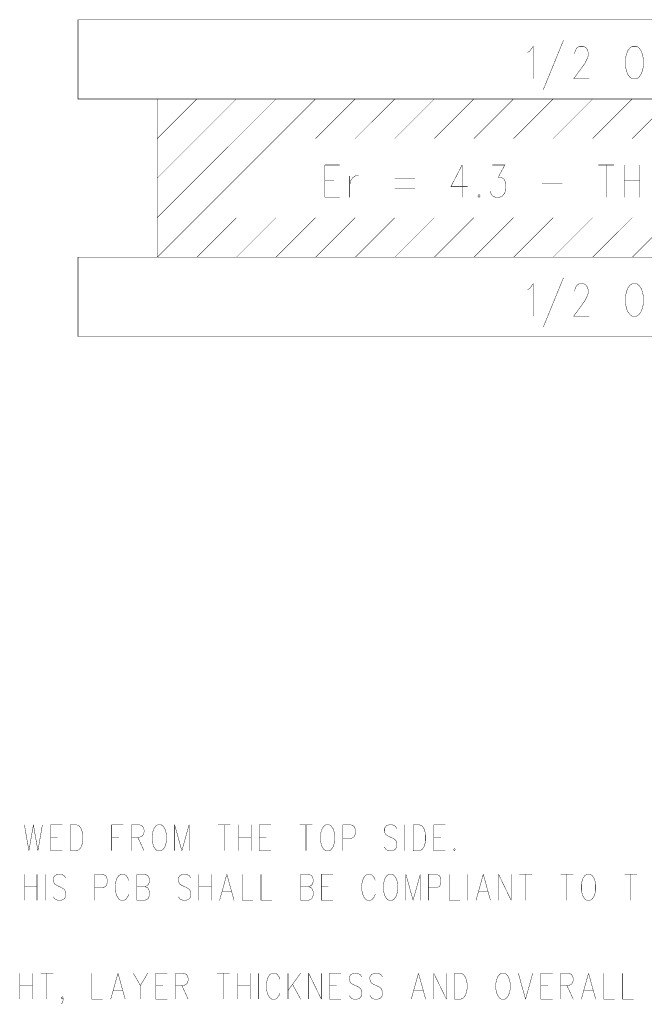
# Model space of a CAD drawing. Extents: x 0 to 34, y 0 to 22.
# Tile 27 of 30: x 20.4 to 22, y 11.3 to 13.7. Entities that reach past the tile are written whole.
import ezdxf

# ---------------------------------------------------------------- set-up
doc = ezdxf.new("R2010")
doc.units = 0
doc.header["$MEASUREMENT"] = 0
doc.layers.add('DD_PHO', color=7, linetype='CONTINUOUS')

msp = doc.modelspace()

# ---------------------------------------------------------------- linework, layer by layer
at = {"layer": 'DD_PHO', "const_width": 0.001}
for points in [[(20.5684, 13.745), (24.7684, 13.745), (24.7684, 13.545), (20.5684, 13.545), (20.5684, 13.745)], [(21.7949, 13.6938), (21.7438, 13.5688)], [(21.704, 13.6626), (21.7097, 13.6665), (21.7182, 13.6782), (21.7182, 13.5962)], [(21.846, 13.6782), (21.8517, 13.6743), (21.8546, 13.6704), (21.8574, 13.6626), (21.8574, 13.6548), (21.8546, 13.6469), (21.8489, 13.6352), (21.8205, 13.5962), (21.8602, 13.5962)], [(21.8233, 13.6587), (21.8233, 13.6626), (21.8262, 13.6704), (21.829, 13.6743), (21.8347, 13.6782), (21.846, 13.6782)], [(21.9682, 13.6782), (21.9625, 13.6743), (21.9568, 13.6665), (21.954, 13.6587), (21.9512, 13.6469), (21.9512, 13.6274), (21.954, 13.6157), (21.9568, 13.6079), (21.9625, 13.6001), (21.9682, 13.5962), (21.9796, 13.5962), (21.9852, 13.6001), (21.9909, 13.6079), (21.9938, 13.6157), (21.9966, 13.6274), (21.9966, 13.6469), (21.9938, 13.6587), (21.9909, 13.6665), (21.9852, 13.6743), (21.9796, 13.6782), (21.9682, 13.6782)], [(20.7684, 13.545), (24.5684, 13.545), (24.5684, 13.145), (20.7684, 13.145), (20.7684, 13.545)], [(20.8684, 13.545), (20.7684, 13.445)], [(20.9684, 13.545), (20.7684, 13.345)], [(21.0684, 13.545), (20.7684, 13.245)], [(21.1684, 13.545), (20.7684, 13.145)], [(21.2684, 13.545), (21.1684, 13.445)], [(21.2684, 13.445), (21.3684, 13.545)], [(21.3684, 13.445), (21.4684, 13.545)], [(21.4684, 13.445), (21.5684, 13.545)], [(21.5684, 13.445), (21.6684, 13.545)], [(21.6684, 13.445), (21.7684, 13.545)], [(21.7684, 13.445), (21.8684, 13.545)], [(21.8684, 13.445), (21.9684, 13.545)], [(21.9684, 13.445), (22.0684, 13.545)], [(21.1921, 13.3782), (21.1921, 13.2962)], [(21.1921, 13.3782), (21.229, 13.3782)], [(21.5387, 13.3782), (21.5102, 13.3235), (21.5529, 13.3235)], [(21.5387, 13.3782), (21.5387, 13.2962)], [(21.6154, 13.3782), (21.6466, 13.3782), (21.6296, 13.3469), (21.6381, 13.3469), (21.6438, 13.343), (21.6466, 13.3391), (21.6494, 13.3274), (21.6494, 13.3196), (21.6466, 13.3079), (21.6409, 13.3001), (21.6324, 13.2962), (21.6239, 13.2962), (21.6154, 13.3001), (21.6125, 13.304), (21.6097, 13.3118)], [(21.8824, 13.3782), (21.9222, 13.3782)], [(21.9023, 13.3782), (21.9023, 13.2962)], [(21.9477, 13.3782), (21.9477, 13.2962)], [(21.9875, 13.3782), (21.9875, 13.2962)], [(21.1921, 13.3391), (21.2148, 13.3391)], [(21.2546, 13.3508), (21.2546, 13.2962)], [(21.2546, 13.3274), (21.2574, 13.3391), (21.2631, 13.3469), (21.2688, 13.3508), (21.2773, 13.3508)], [(21.3682, 13.343), (21.4193, 13.343)], [(21.9477, 13.3391), (21.9875, 13.3391)], [(21.3682, 13.3196), (21.4193, 13.3196)], [(21.7404, 13.3313), (21.7915, 13.3313)], [(21.1921, 13.2962), (21.229, 13.2962)], [(21.5813, 13.304), (21.5784, 13.3001), (21.5813, 13.2962), (21.5841, 13.3001), (21.5813, 13.304)], [(20.9684, 13.245), (20.8684, 13.145)], [(20.9684, 13.145), (21.0684, 13.245)], [(21.0684, 13.145), (21.1684, 13.245)], [(21.1684, 13.145), (21.2684, 13.245)], [(21.2684, 13.145), (21.3684, 13.245)], [(21.3684, 13.145), (21.4684, 13.245)], [(21.4684, 13.145), (21.5684, 13.245)], [(21.5684, 13.145), (21.6684, 13.245)], [(21.6684, 13.145), (21.7684, 13.245)], [(21.7684, 13.145), (21.8684, 13.245)], [(21.8684, 13.145), (21.9684, 13.245)], [(21.9684, 13.145), (22.0684, 13.245)], [(20.5684, 13.145), (24.7684, 13.145), (24.7684, 12.945), (20.5684, 12.945), (20.5684, 13.145)], [(21.7949, 13.0938), (21.7438, 12.9688)], [(21.704, 13.0626), (21.7097, 13.0665), (21.7182, 13.0782), (21.7182, 12.9962)], [(21.846, 13.0782), (21.8517, 13.0743), (21.8546, 13.0704), (21.8574, 13.0626), (21.8574, 13.0548), (21.8546, 13.0469), (21.8489, 13.0352), (21.8205, 12.9962), (21.8602, 12.9962)], [(21.8233, 13.0587), (21.8233, 13.0626), (21.8262, 13.0704), (21.829, 13.0743), (21.8347, 13.0782), (21.846, 13.0782)], [(21.9682, 13.0782), (21.9625, 13.0743), (21.9568, 13.0665), (21.954, 13.0587), (21.9512, 13.0469), (21.9512, 13.0274), (21.954, 13.0157), (21.9568, 13.0079), (21.9625, 13.0001), (21.9682, 12.9962), (21.9796, 12.9962), (21.9852, 13.0001), (21.9909, 13.0079), (21.9938, 13.0157), (21.9966, 13.0274), (21.9966, 13.0469), (21.9938, 13.0587), (21.9909, 13.0665), (21.9852, 13.0743), (21.9796, 13.0782), (21.9682, 13.0782)], [(20.433, 11.7106), (20.4443, 11.645)], [(20.4557, 11.7106), (20.4443, 11.645)], [(20.4557, 11.7106), (20.4671, 11.645)], [(20.4784, 11.7106), (20.4671, 11.645)], [(20.4989, 11.7106), (20.4989, 11.645)], [(20.4989, 11.7106), (20.5284, 11.7106)], [(20.5489, 11.7106), (20.5489, 11.645)], [(20.5489, 11.7106), (20.5648, 11.7106)], [(20.5648, 11.7106), (20.5716, 11.7075), (20.5761, 11.7012), (20.5784, 11.695), (20.5807, 11.6856)], [(20.6534, 11.7106), (20.6534, 11.645)], [(20.6534, 11.7106), (20.683, 11.7106)], [(20.7034, 11.7106), (20.7034, 11.645)], [(20.7034, 11.7106), (20.7239, 11.7106)], [(20.7239, 11.7106), (20.7307, 11.7075), (20.733, 11.7044)], [(20.733, 11.7044), (20.7352, 11.6981)], [(20.7352, 11.6981), (20.7352, 11.6919)], [(20.7693, 11.7106), (20.7648, 11.7075), (20.7602, 11.7012), (20.758, 11.695), (20.7557, 11.6856)], [(20.7784, 11.7106), (20.7693, 11.7106)], [(20.7921, 11.6856), (20.7898, 11.695), (20.7875, 11.7012), (20.783, 11.7075), (20.7784, 11.7106)], [(20.8125, 11.7106), (20.8125, 11.645)], [(20.8125, 11.7106), (20.8307, 11.645)], [(20.8489, 11.7106), (20.8307, 11.645)], [(20.8489, 11.7106), (20.8489, 11.645)], [(20.9216, 11.7106), (20.9534, 11.7106)], [(20.9375, 11.7106), (20.9375, 11.645)], [(20.9739, 11.7106), (20.9739, 11.645)], [(21.0057, 11.7106), (21.0057, 11.645)], [(21.0261, 11.7106), (21.0261, 11.645)], [(21.0261, 11.7106), (21.0557, 11.7106)], [(21.1284, 11.7106), (21.1602, 11.7106)], [(21.1443, 11.7106), (21.1443, 11.645)], [(21.1943, 11.7106), (21.1898, 11.7075), (21.1852, 11.7012), (21.183, 11.695), (21.1807, 11.6856)], [(21.2034, 11.7106), (21.1943, 11.7106)], [(21.2171, 11.6856), (21.2148, 11.695), (21.2125, 11.7012), (21.208, 11.7075), (21.2034, 11.7106)], [(21.2375, 11.7106), (21.2375, 11.645)], [(21.2375, 11.7106), (21.258, 11.7106)], [(21.258, 11.7106), (21.2648, 11.7075), (21.2671, 11.7044)], [(21.2693, 11.6981), (21.2693, 11.6887), (21.2671, 11.6825), (21.2648, 11.6794)], [(21.2671, 11.7044), (21.2693, 11.6981)], [(21.3534, 11.7106), (21.3466, 11.7075), (21.3421, 11.7012), (21.3421, 11.695), (21.3443, 11.6887), (21.3466, 11.6856)], [(21.3625, 11.7106), (21.3534, 11.7106)], [(21.3739, 11.7012), (21.3693, 11.7075), (21.3625, 11.7106)], [(21.3943, 11.7106), (21.3943, 11.645)], [(21.4148, 11.7106), (21.4148, 11.645)], [(21.4148, 11.7106), (21.4307, 11.7106)], [(21.4307, 11.7106), (21.4375, 11.7075), (21.4421, 11.7012), (21.4443, 11.695), (21.4466, 11.6856)], [(21.4671, 11.7106), (21.4671, 11.645)], [(21.4671, 11.7106), (21.4966, 11.7106)], [(20.4989, 11.6794), (20.5171, 11.6794)], [(20.5807, 11.6856), (20.5807, 11.67), (20.5784, 11.6606)], [(20.6534, 11.6794), (20.6716, 11.6794)], [(20.7239, 11.6794), (20.7034, 11.6794)], [(20.7193, 11.6794), (20.7352, 11.645)], [(20.733, 11.6856), (20.7307, 11.6825), (20.7239, 11.6794)], [(20.7352, 11.6919), (20.733, 11.6856)], [(20.7557, 11.6856), (20.7557, 11.67), (20.758, 11.6606)], [(20.7898, 11.6606), (20.7921, 11.67), (20.7921, 11.6856)], [(20.9739, 11.6794), (21.0057, 11.6794)], [(21.0261, 11.6794), (21.0443, 11.6794)], [(21.1807, 11.6856), (21.1807, 11.67), (21.183, 11.6606)], [(21.2148, 11.6606), (21.2171, 11.67), (21.2171, 11.6856)], [(21.2648, 11.6794), (21.258, 11.6762), (21.2375, 11.6762)], [(21.3466, 11.6856), (21.3511, 11.6825), (21.3648, 11.6762), (21.3693, 11.6731)], [(21.3693, 11.6731), (21.3716, 11.67), (21.3739, 11.6637), (21.3739, 11.6544)], [(21.4466, 11.6856), (21.4466, 11.67), (21.4443, 11.6606)], [(21.4671, 11.6794), (21.4852, 11.6794)], [(20.5716, 11.6481), (20.5648, 11.645), (20.5489, 11.645)], [(20.5761, 11.6544), (20.5716, 11.6481)], [(20.5784, 11.6606), (20.5761, 11.6544)], [(20.758, 11.6606), (20.7602, 11.6544)], [(20.7602, 11.6544), (20.7648, 11.6481)], [(20.7648, 11.6481), (20.7693, 11.645), (20.7784, 11.645), (20.783, 11.6481)], [(20.783, 11.6481), (20.7875, 11.6544)], [(20.7875, 11.6544), (20.7898, 11.6606)], [(21.183, 11.6606), (21.1852, 11.6544)], [(21.1852, 11.6544), (21.1898, 11.6481)], [(21.1898, 11.6481), (21.1943, 11.645), (21.2034, 11.645), (21.208, 11.6481)], [(21.208, 11.6481), (21.2125, 11.6544)], [(21.2125, 11.6544), (21.2148, 11.6606)], [(21.3466, 11.6481), (21.3421, 11.6544)], [(21.3693, 11.6481), (21.3625, 11.645), (21.3534, 11.645), (21.3466, 11.6481)], [(21.3739, 11.6544), (21.3693, 11.6481)], [(21.4375, 11.6481), (21.4307, 11.645), (21.4148, 11.645)], [(21.4421, 11.6544), (21.4375, 11.6481)], [(21.4443, 11.6606), (21.4421, 11.6544)], [(21.5193, 11.6512), (21.5171, 11.6481)], [(21.5171, 11.6481), (21.5193, 11.645), (21.5216, 11.6481)], [(21.5216, 11.6481), (21.5193, 11.6512)], [(20.4989, 11.645), (20.5284, 11.645)], [(21.0261, 11.645), (21.0557, 11.645)], [(21.4671, 11.645), (21.4966, 11.645)], [(20.433, 11.5856), (20.433, 11.52)], [(20.4648, 11.5856), (20.4648, 11.52)], [(20.4852, 11.5856), (20.4852, 11.52)], [(20.5171, 11.5856), (20.5102, 11.5825), (20.5057, 11.5762), (20.5057, 11.57), (20.508, 11.5637), (20.5102, 11.5606)], [(20.5261, 11.5856), (20.5171, 11.5856)], [(20.5375, 11.5762), (20.533, 11.5825), (20.5261, 11.5856)], [(20.6102, 11.5856), (20.6102, 11.52)], [(20.6102, 11.5856), (20.6307, 11.5856)], [(20.6307, 11.5856), (20.6375, 11.5825), (20.6398, 11.5794)], [(20.6421, 11.5731), (20.6421, 11.5637), (20.6398, 11.5575), (20.6375, 11.5544)], [(20.6398, 11.5794), (20.6421, 11.5731)], [(20.6761, 11.5856), (20.6716, 11.5825), (20.6671, 11.5762), (20.6648, 11.57), (20.6625, 11.5606)], [(20.6852, 11.5856), (20.6761, 11.5856)], [(20.6966, 11.57), (20.6943, 11.5762), (20.6898, 11.5825), (20.6852, 11.5856)], [(20.7171, 11.5856), (20.7171, 11.52)], [(20.7171, 11.5856), (20.7375, 11.5856)], [(20.7375, 11.5856), (20.7443, 11.5825), (20.7466, 11.5794)], [(20.7466, 11.5794), (20.7489, 11.5731)], [(20.7489, 11.5731), (20.7489, 11.5669)], [(20.833, 11.5856), (20.8261, 11.5825), (20.8216, 11.5762), (20.8216, 11.57), (20.8239, 11.5637), (20.8261, 11.5606)], [(20.8421, 11.5856), (20.833, 11.5856)], [(20.8534, 11.5762), (20.8489, 11.5825), (20.8421, 11.5856)], [(20.8739, 11.5856), (20.8739, 11.52)], [(20.9057, 11.5856), (20.9057, 11.52)], [(20.9443, 11.5856), (20.9261, 11.52)], [(20.9443, 11.5856), (20.9625, 11.52)], [(20.983, 11.5856), (20.983, 11.52), (21.0102, 11.52)], [(21.0307, 11.5856), (21.0307, 11.52), (21.058, 11.52)], [(21.1307, 11.5856), (21.1307, 11.52)], [(21.1307, 11.5856), (21.1511, 11.5856)], [(21.1511, 11.5856), (21.158, 11.5825), (21.1602, 11.5794)], [(21.1602, 11.5794), (21.1625, 11.5731)], [(21.1625, 11.5731), (21.1625, 11.5669)], [(21.183, 11.5856), (21.183, 11.52)], [(21.183, 11.5856), (21.2125, 11.5856)], [(21.2989, 11.5856), (21.2943, 11.5825), (21.2898, 11.5762), (21.2875, 11.57), (21.2852, 11.5606)], [(21.308, 11.5856), (21.2989, 11.5856)], [(21.3193, 11.57), (21.3171, 11.5762), (21.3125, 11.5825), (21.308, 11.5856)], [(21.3534, 11.5856), (21.3489, 11.5825), (21.3443, 11.5762), (21.3421, 11.57), (21.3398, 11.5606)], [(21.3625, 11.5856), (21.3534, 11.5856)], [(21.3761, 11.5606), (21.3739, 11.57), (21.3716, 11.5762), (21.3671, 11.5825), (21.3625, 11.5856)], [(21.3966, 11.5856), (21.3966, 11.52)], [(21.3966, 11.5856), (21.4148, 11.52)], [(21.433, 11.5856), (21.4148, 11.52)], [(21.433, 11.5856), (21.433, 11.52)], [(21.4534, 11.5856), (21.4534, 11.52)], [(21.4534, 11.5856), (21.4739, 11.5856)], [(21.4739, 11.5856), (21.4807, 11.5825), (21.483, 11.5794)], [(21.4852, 11.5731), (21.4852, 11.5637), (21.483, 11.5575), (21.4807, 11.5544)], [(21.483, 11.5794), (21.4852, 11.5731)], [(21.5057, 11.5856), (21.5057, 11.52), (21.533, 11.52)], [(21.5534, 11.5856), (21.5534, 11.52)], [(21.5921, 11.5856), (21.5739, 11.52)], [(21.5921, 11.5856), (21.6102, 11.52)], [(21.6307, 11.5856), (21.6307, 11.52)], [(21.6307, 11.5856), (21.6625, 11.52)], [(21.6625, 11.5856), (21.6625, 11.52)], [(21.683, 11.5856), (21.7148, 11.5856)], [(21.6989, 11.5856), (21.6989, 11.52)], [(21.7875, 11.5856), (21.8193, 11.5856)], [(21.8034, 11.5856), (21.8034, 11.52)], [(21.8534, 11.5856), (21.8489, 11.5825), (21.8443, 11.5762), (21.8421, 11.57), (21.8398, 11.5606)], [(21.8625, 11.5856), (21.8534, 11.5856)], [(21.8761, 11.5606), (21.8739, 11.57), (21.8716, 11.5762), (21.8671, 11.5825), (21.8625, 11.5856)], [(21.9489, 11.5856), (21.9807, 11.5856)], [(21.9648, 11.5856), (21.9648, 11.52)], [(20.433, 11.5544), (20.4648, 11.5544)], [(20.5102, 11.5606), (20.5148, 11.5575), (20.5284, 11.5512), (20.533, 11.5481)], [(20.533, 11.5481), (20.5352, 11.545), (20.5375, 11.5387), (20.5375, 11.5294)], [(20.6375, 11.5544), (20.6307, 11.5512), (20.6102, 11.5512)], [(20.6625, 11.5606), (20.6625, 11.545), (20.6648, 11.5356)], [(20.7171, 11.5544), (20.7375, 11.5544)], [(20.7466, 11.5606), (20.7443, 11.5575), (20.7375, 11.5544)], [(20.7375, 11.5544), (20.7443, 11.5512), (20.7466, 11.5481)], [(20.7489, 11.5669), (20.7466, 11.5606)], [(20.7466, 11.5481), (20.7489, 11.5419)], [(20.8261, 11.5606), (20.8307, 11.5575), (20.8443, 11.5512), (20.8489, 11.5481)], [(20.8489, 11.5481), (20.8511, 11.545), (20.8534, 11.5387), (20.8534, 11.5294)], [(20.8739, 11.5544), (20.9057, 11.5544)], [(21.1307, 11.5544), (21.1511, 11.5544)], [(21.1602, 11.5606), (21.158, 11.5575), (21.1511, 11.5544)], [(21.1511, 11.5544), (21.158, 11.5512), (21.1602, 11.5481)], [(21.1625, 11.5669), (21.1602, 11.5606)], [(21.1602, 11.5481), (21.1625, 11.5419)], [(21.183, 11.5544), (21.2011, 11.5544)], [(21.2852, 11.5606), (21.2852, 11.545), (21.2875, 11.5356)], [(21.3398, 11.5606), (21.3398, 11.545), (21.3421, 11.5356)], [(21.3739, 11.5356), (21.3761, 11.545), (21.3761, 11.5606)], [(21.4807, 11.5544), (21.4739, 11.5512), (21.4534, 11.5512)], [(21.8398, 11.5606), (21.8398, 11.545), (21.8421, 11.5356)], [(21.8739, 11.5356), (21.8761, 11.545), (21.8761, 11.5606)], [(20.5102, 11.5231), (20.5057, 11.5294)], [(20.533, 11.5231), (20.5261, 11.52), (20.5171, 11.52), (20.5102, 11.5231)], [(20.5375, 11.5294), (20.533, 11.5231)], [(20.6648, 11.5356), (20.6671, 11.5294)], [(20.6671, 11.5294), (20.6716, 11.5231)], [(20.6716, 11.5231), (20.6761, 11.52), (20.6852, 11.52), (20.6898, 11.5231)], [(20.6898, 11.5231), (20.6943, 11.5294)], [(20.6943, 11.5294), (20.6966, 11.5356)], [(20.7443, 11.5231), (20.7375, 11.52), (20.7171, 11.52)], [(20.7489, 11.5419), (20.7489, 11.5325), (20.7466, 11.5262), (20.7443, 11.5231)], [(20.8261, 11.5231), (20.8216, 11.5294)], [(20.8489, 11.5231), (20.8421, 11.52), (20.833, 11.52), (20.8261, 11.5231)], [(20.8534, 11.5294), (20.8489, 11.5231)], [(20.933, 11.5419), (20.9557, 11.5419)], [(21.158, 11.5231), (21.1511, 11.52), (21.1307, 11.52)], [(21.1625, 11.5419), (21.1625, 11.5325), (21.1602, 11.5262), (21.158, 11.5231)], [(21.2875, 11.5356), (21.2898, 11.5294)], [(21.2898, 11.5294), (21.2943, 11.5231)], [(21.2943, 11.5231), (21.2989, 11.52), (21.308, 11.52), (21.3125, 11.5231)], [(21.3125, 11.5231), (21.3171, 11.5294)], [(21.3171, 11.5294), (21.3193, 11.5356)], [(21.3421, 11.5356), (21.3443, 11.5294)], [(21.3443, 11.5294), (21.3489, 11.5231)], [(21.3489, 11.5231), (21.3534, 11.52), (21.3625, 11.52), (21.3671, 11.5231)], [(21.3671, 11.5231), (21.3716, 11.5294)], [(21.3716, 11.5294), (21.3739, 11.5356)], [(21.5807, 11.5419), (21.6034, 11.5419)], [(21.8421, 11.5356), (21.8443, 11.5294)], [(21.8443, 11.5294), (21.8489, 11.5231)], [(21.8489, 11.5231), (21.8534, 11.52), (21.8625, 11.52), (21.8671, 11.5231)], [(21.8671, 11.5231), (21.8716, 11.5294)], [(21.8716, 11.5294), (21.8739, 11.5356)], [(21.183, 11.52), (21.2125, 11.52)], [(20.4216, 11.3356), (20.4216, 11.27)], [(20.4534, 11.3356), (20.4534, 11.27)], [(20.4739, 11.3356), (20.5057, 11.3356)], [(20.4898, 11.3356), (20.4898, 11.27)], [(20.6034, 11.3356), (20.6034, 11.27), (20.6307, 11.27)], [(20.6693, 11.3356), (20.6511, 11.27)], [(20.6693, 11.3356), (20.6875, 11.27)], [(20.708, 11.3356), (20.7261, 11.3044)], [(20.7443, 11.3356), (20.7261, 11.3044)], [(20.7648, 11.3356), (20.7648, 11.27)], [(20.7648, 11.3356), (20.7943, 11.3356)], [(20.8148, 11.3356), (20.8148, 11.27)], [(20.8148, 11.3356), (20.8352, 11.3356)], [(20.8352, 11.3356), (20.8421, 11.3325), (20.8443, 11.3294)], [(20.8443, 11.3294), (20.8466, 11.3231)], [(20.8466, 11.3231), (20.8466, 11.3169)], [(20.9193, 11.3356), (20.9511, 11.3356)], [(20.9352, 11.3356), (20.9352, 11.27)], [(20.9716, 11.3356), (20.9716, 11.27)], [(21.0034, 11.3356), (21.0034, 11.27)], [(21.0239, 11.3356), (21.0239, 11.27)], [(21.058, 11.3356), (21.0534, 11.3325), (21.0489, 11.3262), (21.0466, 11.32), (21.0443, 11.3106)], [(21.0671, 11.3356), (21.058, 11.3356)], [(21.0784, 11.32), (21.0761, 11.3262), (21.0716, 11.3325), (21.0671, 11.3356)], [(21.0989, 11.3356), (21.0989, 11.27)], [(21.1307, 11.3356), (21.0989, 11.2919)], [(21.1511, 11.3356), (21.1511, 11.27)], [(21.1511, 11.3356), (21.183, 11.27)], [(21.183, 11.3356), (21.183, 11.27)], [(21.2034, 11.3356), (21.2034, 11.27)], [(21.2034, 11.3356), (21.233, 11.3356)], [(21.2648, 11.3356), (21.258, 11.3325), (21.2534, 11.3262), (21.2534, 11.32), (21.2557, 11.3137), (21.258, 11.3106)], [(21.2739, 11.3356), (21.2648, 11.3356)], [(21.2852, 11.3262), (21.2807, 11.3325), (21.2739, 11.3356)], [(21.3171, 11.3356), (21.3102, 11.3325), (21.3057, 11.3262), (21.3057, 11.32), (21.308, 11.3137), (21.3102, 11.3106)], [(21.3261, 11.3356), (21.3171, 11.3356)], [(21.3375, 11.3262), (21.333, 11.3325), (21.3261, 11.3356)], [(21.4284, 11.3356), (21.4102, 11.27)], [(21.4284, 11.3356), (21.4466, 11.27)], [(21.4671, 11.3356), (21.4671, 11.27)], [(21.4671, 11.3356), (21.4989, 11.27)], [(21.4989, 11.3356), (21.4989, 11.27)], [(21.5193, 11.3356), (21.5193, 11.27)], [(21.5193, 11.3356), (21.5352, 11.3356)], [(21.5352, 11.3356), (21.5421, 11.3325), (21.5466, 11.3262), (21.5489, 11.32), (21.5511, 11.3106)], [(21.6375, 11.3356), (21.633, 11.3325), (21.6284, 11.3262), (21.6261, 11.32), (21.6239, 11.3106)], [(21.6466, 11.3356), (21.6375, 11.3356)], [(21.6602, 11.3106), (21.658, 11.32), (21.6557, 11.3262), (21.6511, 11.3325), (21.6466, 11.3356)], [(21.6807, 11.3356), (21.6989, 11.27)], [(21.7171, 11.3356), (21.6989, 11.27)], [(21.7375, 11.3356), (21.7375, 11.27)], [(21.7375, 11.3356), (21.7671, 11.3356)], [(21.7875, 11.3356), (21.7875, 11.27)], [(21.7875, 11.3356), (21.808, 11.3356)], [(21.808, 11.3356), (21.8148, 11.3325), (21.8171, 11.3294)], [(21.8171, 11.3294), (21.8193, 11.3231)], [(21.8193, 11.3231), (21.8193, 11.3169)], [(21.858, 11.3356), (21.8398, 11.27)], [(21.858, 11.3356), (21.8761, 11.27)], [(21.8966, 11.3356), (21.8966, 11.27), (21.9239, 11.27)], [(21.9443, 11.3356), (21.9443, 11.27), (21.9716, 11.27)], [(20.4216, 11.3044), (20.4534, 11.3044)], [(20.7261, 11.3044), (20.7261, 11.27)], [(20.7648, 11.3044), (20.783, 11.3044)], [(20.8352, 11.3044), (20.8148, 11.3044)], [(20.8307, 11.3044), (20.8466, 11.27)], [(20.8443, 11.3106), (20.8421, 11.3075), (20.8352, 11.3044)], [(20.8466, 11.3169), (20.8443, 11.3106)], [(20.9716, 11.3044), (21.0034, 11.3044)], [(21.0443, 11.3106), (21.0443, 11.295), (21.0466, 11.2856)], [(21.1102, 11.3075), (21.1307, 11.27)], [(21.2034, 11.3044), (21.2216, 11.3044)], [(21.258, 11.3106), (21.2625, 11.3075), (21.2761, 11.3012), (21.2807, 11.2981)], [(21.2807, 11.2981), (21.283, 11.295), (21.2852, 11.2887), (21.2852, 11.2794)], [(21.3102, 11.3106), (21.3148, 11.3075), (21.3284, 11.3012), (21.333, 11.2981)], [(21.333, 11.2981), (21.3352, 11.295), (21.3375, 11.2887), (21.3375, 11.2794)], [(21.5511, 11.3106), (21.5511, 11.295), (21.5489, 11.2856)], [(21.6239, 11.3106), (21.6239, 11.295), (21.6261, 11.2856)], [(21.658, 11.2856), (21.6602, 11.295), (21.6602, 11.3106)], [(21.7375, 11.3044), (21.7557, 11.3044)], [(21.808, 11.3044), (21.7875, 11.3044)], [(21.8034, 11.3044), (21.8193, 11.27)], [(21.8171, 11.3106), (21.8148, 11.3075), (21.808, 11.3044)], [(21.8193, 11.3169), (21.8171, 11.3106)], [(20.5261, 11.2731), (20.5284, 11.2762), (20.5307, 11.2731)], [(20.5307, 11.2731), (20.5284, 11.27), (20.5261, 11.2731)], [(20.5307, 11.2731), (20.5307, 11.2669)], [(20.658, 11.2919), (20.6807, 11.2919)], [(21.0466, 11.2856), (21.0489, 11.2794)], [(21.0489, 11.2794), (21.0534, 11.2731)], [(21.0534, 11.2731), (21.058, 11.27), (21.0671, 11.27), (21.0716, 11.2731)], [(21.0716, 11.2731), (21.0761, 11.2794)], [(21.0761, 11.2794), (21.0784, 11.2856)], [(21.258, 11.2731), (21.2534, 11.2794)], [(21.2807, 11.2731), (21.2739, 11.27), (21.2648, 11.27), (21.258, 11.2731)], [(21.2852, 11.2794), (21.2807, 11.2731)], [(21.3102, 11.2731), (21.3057, 11.2794)], [(21.333, 11.2731), (21.3261, 11.27), (21.3171, 11.27), (21.3102, 11.2731)], [(21.3375, 11.2794), (21.333, 11.2731)], [(21.4171, 11.2919), (21.4398, 11.2919)], [(21.5421, 11.2731), (21.5352, 11.27), (21.5193, 11.27)], [(21.5466, 11.2794), (21.5421, 11.2731)], [(21.5489, 11.2856), (21.5466, 11.2794)], [(21.6261, 11.2856), (21.6284, 11.2794)], [(21.6284, 11.2794), (21.633, 11.2731)], [(21.633, 11.2731), (21.6375, 11.27), (21.6466, 11.27), (21.6511, 11.2731)], [(21.6511, 11.2731), (21.6557, 11.2794)], [(21.6557, 11.2794), (21.658, 11.2856)], [(21.8466, 11.2919), (21.8693, 11.2919)], [(20.5284, 11.2606), (20.5261, 11.2575)], [(20.5307, 11.2669), (20.5284, 11.2606)], [(20.7648, 11.27), (20.7943, 11.27)], [(21.2034, 11.27), (21.233, 11.27)], [(21.7375, 11.27), (21.7671, 11.27)]]:
    msp.add_lwpolyline(points, dxfattribs=at)

doc.saveas('drawing.dxf')
